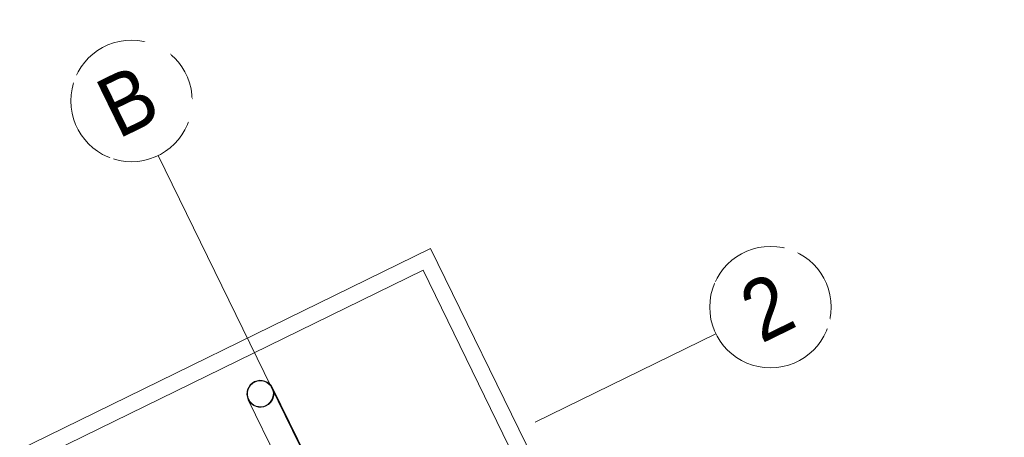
# Model space of a CAD drawing. Extents: x 6414462 to 20492237, y 5756825 to 17376351.
# Tile 100 of 127: x 6497761.05 to 6497764.7, y 5809742.54 to 5809744.09. Entities that reach past the tile are written whole.
import ezdxf

# ---------------------------------------------------------------- set-up
doc = ezdxf.new("R2010")
doc.units = 0
doc.linetypes.add('Linia siatki', pattern=[2.2225, 1.27, -0.3175, 0.3175, -0.3175])
for name, color, linetype, lineweight in [('A-WALL', 7, 'Continuous', 35), ('P-PIPE', 7, 'Continuous', 5), ('S-GRID', 7, 'Continuous', 5), ('S-GRID-IDEN', 7, 'Continuous', 5)]:
    doc.layers.add(name, color=color, linetype=linetype, lineweight=lineweight)
doc.styles.add('Arial_2', font='arial.ttf', dxfattribs={"width": 0.9, "height": 1.5})

# ---------------------------------------------------------------- blocks, each defined once
blk = doc.blocks.new('ARu Rura spustowa okrągła ___FK_04_0 - Na ziemię _φ10_-9233713-__-00_00 Przyziemie PB')
at = {"layer": 'P-PIPE'}
for p, q in [((7.5, -24.4), (7.5, -52.95)), ((17.5, -52.95), (17.5, -24.4))]:
    blk.add_line(p, q, dxfattribs=at)
for radius, start, end in [(5, 90, 270), (4.8, 90, 270), (5, 270, 90), (4.8, 270, 90)]:
    blk.add_arc((12.5, -52.95), radius, start, end, dxfattribs=at)
for points, knots in [([(12.5, -19.4), (12.06, -19.4), (11.19, -19.51), (9.97, -20.02), (8.92, -20.82), (8.25, -21.7), (7.87, -22.48), (7.66, -23.1), (7.53, -23.75), (7.5, -24.18), (7.5, -24.4)], [0, 0, 0, 0, 0.0833333, 0.1666667, 0.25, 0.3333333, 0.375, 0.4166667, 0.4583333, 0.5, 0.5, 0.5, 0.5]), ([(17.5, -24.4), (17.5, -24.18), (17.47, -23.75), (17.34, -23.1), (17.13, -22.48), (16.75, -21.7), (16.08, -20.82), (15.03, -20.02), (13.81, -19.51), (12.94, -19.4), (12.5, -19.4)], [0.5, 0.5, 0.5, 0.5, 0.5416667, 0.5833333, 0.625, 0.6666667, 0.75, 0.8333333, 0.9166667, 1, 1, 1, 1])]:
    blk.add_open_spline(points, degree=3, knots=knots, dxfattribs=at)
blk = doc.blocks.new('Siatka - M_Symbol siatki - okrąg mniejszy-7853319-__-00_00 Przyziemie PB')
at = {"layer": 'S-GRID-IDEN'}
blk.add_circle((0, 0), 0.45, dxfattribs=at)

msp = doc.modelspace()

# ---------------------------------------------------------------- linework, layer by layer
at = {"layer": 'A-WALL', "lineweight": 5}
for p, q in [((6497758.1803, 5809741.0908, 0.1), (6497762.5751, 5809743.2373, 0.1)), ((6497762.5751, 5809743.2373, 0.1), (6497766.6819, 5809734.8292, 0.1)), ((6497762.5475, 5809743.1571, 0.1), (6497758.2605, 5809741.0632, 0.1)), ((6497766.6016, 5809734.8568, 0.1), (6497762.5475, 5809743.1571, 0.1))]:
    msp.add_line(p, q, dxfattribs=at)

# ---------------------------------------------------------------- block references
at = {"layer": 'P-PIPE', "xscale": 0.01, "yscale": 0.01, "zscale": 0.01, "rotation": 206.0323615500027}
msp.add_blockref('ARu Rura spustowa okrągła ___FK_04_0 - Na ziemię _φ10_-9233713-__-00_00 Przyziemie PB', (6497762.2892, 5809742.2786, 0.1), dxfattribs=at)
at = {"layer": 'S-GRID-IDEN', "xscale": 0.4999999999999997, "yscale": 0.4999999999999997, "zscale": 0.4999999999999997}
for p, rotation in [((6497761.467, 5809743.7844, 0.1), 206.0323615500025), ((6497763.8345, 5809743.0206, 0.1), 296.0323615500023)]:
    msp.add_blockref('Siatka - M_Symbol siatki - okrąg mniejszy-7853319-__-00_00 Przyziemie PB', p, dxfattribs=dict(at, rotation=rotation))

# ---------------------------------------------------------------- next in the draw order: texts
at = {"layer": 'S-GRID-IDEN', "insert": (6497761.3183, 5809743.8441, 0.1), "char_height": 0.225, "width": 0.25654, "attachment_point": 1, "rotation": 26.0324, "style": 'Arial_2', "bg_fill": 3, "box_fill_scale": 1.25, "bg_fill_color": 256, "bg_fill_true_color": 13158600, "bg_fill_transparency": 0}
msp.add_mtext('\\fArial|b0|i0|c238|p34|;B', dxfattribs=at)

# ---------------------------------------------------------------- next in the draw order: linework, layer by layer
at = {"layer": 'S-GRID', "linetype": 'Linia siatki'}
msp.add_line((6497761.5658, 5809743.5823, 0.1), (6497766.4533, 5809733.5757, 0.1), dxfattribs=at)

# ---------------------------------------------------------------- next in the draw order: texts
at = {"layer": 'S-GRID-IDEN', "insert": (6497763.7015, 5809743.0865, 0.1), "char_height": 0.225, "width": 0.212447, "attachment_point": 1, "rotation": 26.0324, "style": 'Arial_2', "bg_fill": 3, "box_fill_scale": 1.25, "bg_fill_color": 256, "bg_fill_true_color": 13158600, "bg_fill_transparency": 0}
msp.add_mtext('\\fArial|b0|i0|c238|p34|;2', dxfattribs=at)

# ---------------------------------------------------------------- next in the draw order: linework, layer by layer
at = {"layer": 'S-GRID', "linetype": 'Linia siatki'}
msp.add_line((6497750.98, 5809736.742, 0.1), (6497763.6323, 5809742.9218, 0.1), dxfattribs=at)

doc.saveas('drawing.dxf')
